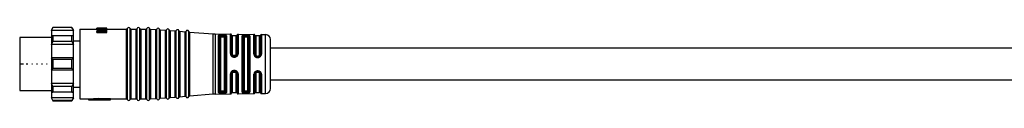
# Model space of a CAD drawing. Header units: millimetres. Extents: x -1015 to 3075, y 357 to 841.
# Tile 2 of 14: x -341 to -139, y 358 to 373. Entities that reach past the tile are written whole.
import ezdxf

# ---------------------------------------------------------------- set-up
doc = ezdxf.new("R2010")
doc.units = ezdxf.units.MM

# ---------------------------------------------------------------- blocks, each defined once
blk = doc.blocks.new('Drawing View4')
at = {"color": 7, "linetype": 'Continuous', "lineweight": 25}
for p, q in [((-44.5, 10.75), (-44.8, 10.25)), ((-44.8, 10.14), (-44.5, 10.69)), ((-44.8, 10.25), (-44.8, 10.14)), ((-40.3, 10.14), (-44.8, 10.14)), ((-44.8, 10.14), (-44.8, 9)), ((-40.6, 10.75), (-44.5, 10.75)), ((-44.5, 10.75), (-44.5, 10.69)), ((-40.6, 10.69), (-44.5, 10.69)), ((-40.3, 10.25), (-40.6, 10.75)), ((-40.6, 10.69), (-40.6, 10.75)), ((-40.6, 10.69), (-40.3, 10.14)), ((-40.3, 10.14), (-40.3, 10.25)), ((-40.3, 9), (-40.3, 10.14)), ((-39, 10.4), (-39, -3.9)), ((-39, 10.4), (-35.5, 10.4)), ((-35.5, 10.6), (-33.5, 10.6)), ((-35.5, 10.6), (-35.5, 10.58)), ((-35.5, 10.52), (-35.5, 10.58)), ((-35.5, 10.52), (-35.5, 10.45)), ((-35.5, 10.52), (-33.5, 10.52)), ((-35.5, 10.25), (-35.5, 10.45)), ((-35.5, 10.08), (-35.5, 9.91)), ((-35.2, 10.6), (-35.2, 10.6)), ((-35.2, 10.52), (-35.2, 10.56)), ((-34.86, 10.56), (-35.2, 10.56)), ((-33.5, 10.58), (-35.16, 10.58)), ((-33.5, 10.47), (-35.07, 10.47)), ((-35.03, 10.6), (-35.03, 10.6)), ((-34.86, 10.52), (-34.86, 10.56)), ((-33.71, 10.6), (-33.76, 10.6)), ((-33.71, 10.6), (-33.71, 10.6)), ((-33.5, 10.6), (-33.71, 10.6)), ((-33.5, 10.58), (-33.5, 10.6)), ((-33.5, 10.6), (-33.5, 10.6)), ((-33.5, 10.52), (-33.5, 10.58)), ((-33.5, 10.47), (-33.5, 10.52)), ((-33.5, 10.34), (-33.5, 10.47)), ((-33.5, 10.4), (-29.46, 10.4)), ((-33.5, 10.24), (-33.5, 10.34)), ((-33.5, 10.03), (-33.5, 10.24)), ((-29.46, -3.9), (-29.46, 10.4)), ((-29.27, -4.02), (-29.27, 10.52)), ((-28.73, -4.02), (-28.73, 10.52)), ((-28.54, 10.4), (-28.54, -3.9)), ((-28.54, 10.4), (-27.46, 10.4)), ((-27.46, -3.9), (-27.46, 10.4)), ((-27.27, -4.02), (-27.27, 10.52)), ((-26.73, -4.02), (-26.73, 10.52)), ((-26.54, 10.4), (-26.54, -3.9)), ((-26.54, 10.4), (-25.46, 10.4)), ((-25.46, -3.9), (-25.46, 10.4)), ((-25.27, -4.02), (-25.27, 10.52)), ((-24.72, -4), (-24.72, 10.5)), ((-24.54, 10.37), (-24.54, -3.87)), ((-24.54, 10.37), (-23.46, 10.29)), ((-23.46, -3.79), (-23.46, 10.29)), ((-23.27, -3.9), (-23.27, 10.4)), ((-22.72, -3.86), (-22.72, 10.36)), ((-22.54, 10.23), (-22.54, -3.72)), ((-22.54, 10.23), (-21.46, 10.15)), ((-21.46, -3.65), (-21.46, 10.15)), ((-21.27, -3.75), (-21.27, 10.25)), ((-20.72, -3.71), (-20.72, 10.22)), ((-20.54, 10.08), (-20.54, -3.58)), ((-20.54, 10.08), (-19.46, 10.01)), ((-19.27, -3.61), (-19.27, 10.11)), ((-44.8, 8.65), (-51.3, 8.65)), ((-51.3, 8.65), (-51.3, 3.25)), ((-44.5, 8.99), (-44.8, 9)), ((-44.8, 9), (-44.8, 7.24)), ((-40.3, 9), (-44.8, 9)), ((-44.5, 8.99), (-44.5, 8.55)), ((-40.6, 8.99), (-44.5, 8.99)), ((-44.5, 8.55), (-44.5, 7.86)), ((-40.3, 9), (-40.6, 8.99)), ((-40.6, 8.55), (-40.6, 8.99)), ((-40.6, 7.86), (-40.6, 8.55)), ((-40.3, 7.24), (-40.3, 9)), ((-33.5, 9.91), (-35.5, 9.91)), ((-35.5, 9.69), (-35.5, 9.91)), ((-35.5, 9.69), (-33.5, 9.69)), ((-35.07, 10.02), (-33.5, 10.02)), ((-33.55, 10.02), (-33.5, 10.03)), ((-33.5, 9.91), (-33.5, 10.02)), ((-33.5, 9.69), (-33.5, 9.91)), ((-19.46, -3.5), (-19.46, 10.01)), ((-18.72, -3.57), (-18.72, 10.07)), ((-18.54, 9.94), (-18.54, -3.44)), ((-18.54, 9.94), (-17.46, 9.86)), ((-17.46, -3.36), (-17.46, 9.86)), ((-17.27, -3.47), (-17.27, 9.97)), ((-16.72, -3.43), (-16.72, 9.93)), ((-16.54, 9.8), (-16.54, -3.3)), ((-16.54, 9.8), (-11.72, 9.45)), ((-11.72, -2.95), (-11.72, 9.45)), ((-11.28, 9.44), (-11.28, -2.93)), ((-11.28, 9.44), (-8.19, 9.38)), ((-10.58, 9.12), (-10.6, 9.07)), ((-10.6, -2.57), (-10.6, 9.07)), ((-10.4, 8.89), (-10.39, 8.93)), ((-10.4, 8.89), (-10.4, -2.39)), ((-10.2, 8.72), (-10.2, -2.22)), ((-9.9, 9), (-9.9, 9.07)), ((-9.7, 9.07), (-9.9, 9.07)), ((-9.9, 9), (-9.7, 9)), ((-9.9, 8.81), (-9.7, 8.81)), ((-9.7, 9.07), (-9.7, 9)), ((-9.4, -2.22), (-9.4, 8.72)), ((-9.2, -2.38), (-9.2, 8.88)), ((-9, 9.05), (-9, -2.55)), ((-8.19, 5.37), (-8.19, 9.38)), ((-8, 5.31), (-8, 9.22)), ((-7, 9.05), (-7.8, 9.05)), ((-7.8, 9.05), (-7.8, 5.25)), ((-7, 5.25), (-7, 9.05)), ((-6.81, 9.2), (-6.81, 5.31)), ((-6.61, 9.36), (-6.61, 5.36)), ((-6.61, 9.36), (-3.37, 9.31)), ((-5.78, -2.5), (-5.78, 9)), ((-5.59, 8.86), (-5.59, -2.36)), ((-5.4, 8.72), (-5.4, -2.22)), ((-4.9, 9.18), (-5.1, 9.18)), ((-4.9, 8.99), (-5.1, 9)), ((-5.1, 8.81), (-4.9, 8.81)), ((-4.6, -2.22), (-4.6, 8.72)), ((-4.41, -2.35), (-4.41, 8.85)), ((-4.22, 8.97), (-4.22, -2.47)), ((-3.37, 5.27), (-3.37, 9.31)), ((-3.19, 5.23), (-3.19, 9.18)), ((-2.2, 9.05), (-3, 9.05)), ((-3, 9.05), (-3, 5.18)), ((-2.2, 5.18), (-2.2, 9.05)), ((-2.02, 9.17), (-2.02, 5.22)), ((-1.83, 9.28), (-1.83, 5.26)), ((-1.83, 9.28), (-0.98, 9.27)), ((-0.98, 9.26), (-0.98, 9.27)), ((-0.98, -2.77), (-0.98, 9.26)), ((0, -1.77), (0, 8.27)), ((-44.8, 7.24), (-44.5, 7.86)), ((-40.3, 7.24), (-44.8, 7.24)), ((-44.8, 7.24), (-44.8, 4.5)), ((-40.6, 7.86), (-44.5, 7.86)), ((-40.6, 7.86), (-40.3, 7.24)), ((-40.3, 7.98), (-39, 7.98)), ((-40.3, 4.5), (-40.3, 7.24)), ((-44.8, 4.5), (-44.8, 3.25)), ((-44.5, 4.18), (-44.8, 4.5)), ((-40.3, 4.5), (-44.8, 4.5)), ((-44.5, 4.18), (-44.5, 3.25)), ((-40.6, 4.18), (-44.5, 4.18)), ((-40.3, 4.5), (-40.6, 4.18)), ((-40.6, 3.25), (-40.6, 4.18)), ((-40.3, 3.25), (-40.3, 4.5)), ((-7.93, 5.05), (-7.95, 5.11)), ((-7.95, 5.11), (-7.91, 5.04)), ((-7.91, 5.04), (-7.93, 5.05)), ((-7.91, 5.04), (-7.93, 5.05)), ((-7.3, 4.96), (-7.5, 4.96)), ((-7.5, 4.82), (-7.3, 4.82)), ((-6.99, 4.93), (-6.96, 4.95)), ((-6.98, 4.94), (-6.96, 4.95)), ((-6.97, 4.94), (-6.98, 4.94)), ((-6.98, 4.94), (-6.97, 4.94)), ((-6.9, 5.02), (-6.97, 4.93)), ((-2.7, 4.75), (-2.7, 4.89)), ((-2.7, 4.89), (-2.5, 4.89)), ((-2.7, 4.75), (-2.5, 4.75)), ((-2.7, 4.6), (-2.5, 4.6)), ((-2.5, 4.75), (-2.5, 4.89)), ((-51.3, 3.25), (-51.3, -2.15)), ((-50.54, 3.25), (-51.3, 3.25)), ((-49.65, 3.25), (-49.95, 3.25)), ((-48.65, 3.25), (-48.84, 3.25)), ((-47.65, 3.25), (-47.84, 3.25)), ((-46.65, 3.25), (-46.84, 3.25)), ((-45.65, 3.25), (-45.84, 3.25)), ((-44.8, 3.25), (-44.8, 2)), ((-44.8, 2), (-44.5, 2.32)), ((-44.5, 3.25), (-44.5, 2.32)), ((-40.6, 2.32), (-44.5, 2.32)), ((-40.6, 2.32), (-40.6, 3.25)), ((-40.6, 2.32), (-40.3, 2)), ((-40.3, 2), (-40.3, 3.25)), ((-40.3, 2), (-44.8, 2)), ((-44.8, 2), (-44.8, -0.74)), ((-40.3, -0.74), (-40.3, 2)), ((-8.19, -2.88), (-8.19, 1.21)), ((-8, -2.72), (-8, 1.26)), ((-7.95, 1.47), (-7.92, 1.54)), ((-7.9, 1.55), (-7.92, 1.54)), ((-7.82, 1.63), (-7.86, 1.6)), ((-7.8, 1.32), (-7.8, -2.55)), ((-7.3, 1.75), (-7.5, 1.75)), ((-7.5, 1.61), (-7.3, 1.61)), ((-7.01, 1.66), (-6.99, 1.66)), ((-7.01, 1.66), (-6.98, 1.63)), ((-7.01, 1.66), (-6.99, 1.66)), ((-7, -2.55), (-7, 1.32)), ((-6.99, 1.66), (-6.91, 1.57)), ((-6.81, 1.27), (-6.81, -2.7)), ((-6.61, 1.21), (-6.61, -2.86)), ((-3.37, -2.81), (-3.37, 1.16)), ((-3.19, -2.68), (-3.19, 1.2)), ((-3, 1.25), (-3, -2.55)), ((-2.5, 1.83), (-2.7, 1.83)), ((-2.5, 1.68), (-2.7, 1.68)), ((-2.7, 1.68), (-2.7, 1.54)), ((-2.5, 1.54), (-2.7, 1.54)), ((-2.5, 1.68), (-2.5, 1.54)), ((-2.2, -2.55), (-2.2, 1.25)), ((-2.02, 1.21), (-2.02, -2.66)), ((-1.83, 1.17), (-1.83, -2.78)), ((-40.3, -0.74), (-44.8, -0.74)), ((-44.5, -1.36), (-44.8, -0.74)), ((-44.8, -0.74), (-44.8, -2.5)), ((-40.6, -1.36), (-44.5, -1.36)), ((-44.5, -1.36), (-44.5, -2.05)), ((-40.3, -0.74), (-40.6, -1.36)), ((-40.6, -2.05), (-40.6, -1.36)), ((-40.3, -2.5), (-40.3, -0.74)), ((-40.3, -1.47), (-39, -1.47)), ((-51.3, -2.15), (-44.8, -2.15)), ((-44.8, -2.5), (-44.5, -2.49)), ((-40.3, -2.5), (-44.8, -2.5)), ((-44.8, -2.5), (-44.8, -3.64)), ((-40.3, -3.64), (-44.8, -3.64)), ((-44.5, -4.19), (-44.8, -3.64)), ((-44.8, -3.64), (-44.8, -3.75)), ((-44.8, -3.75), (-44.5, -4.25)), ((-44.5, -2.05), (-44.5, -2.49)), ((-40.6, -2.49), (-44.5, -2.49)), ((-40.6, -2.49), (-40.6, -2.05)), ((-40.6, -2.49), (-40.3, -2.5)), ((-40.3, -3.64), (-40.6, -4.19)), ((-40.6, -4.25), (-40.3, -3.75)), ((-40.3, -3.64), (-40.3, -2.5)), ((-40.3, -3.75), (-40.3, -3.64)), ((-39, -3.9), (-37.2, -3.9)), ((-37.2, -3.9), (-35.2, -3.74)), ((-37.2, -3.9), (-37.2, -4.1)), ((-37.2, -4.1), (-35.2, -3.95)), ((-35.2, -3.74), (-35.2, -3.95)), ((-32.7, -3.84), (-35.2, -3.84)), ((-35.2, -4.04), (-35.2, -3.95)), ((-32.7, -3.84), (-32.7, -4.04)), ((-32.7, -3.9), (-31.07, -3.9)), ((-31.07, -3.9), (-30.84, -3.9)), ((-30.84, -3.9), (-29.46, -3.9)), ((-29.46, -3.9), (-29.46, -3.9)), ((-28.73, -4.02), (-28.73, -4.02)), ((-28.54, -3.9), (-28.54, -3.9)), ((-28.54, -3.9), (-27.46, -3.9)), ((-27.46, -3.9), (-27.46, -3.9)), ((-26.73, -4.02), (-26.73, -4.02)), ((-26.54, -3.9), (-26.54, -3.9)), ((-26.54, -3.9), (-25.46, -3.9)), ((-25.46, -3.9), (-25.46, -3.9)), ((-24.72, -4), (-24.72, -4)), ((-24.54, -3.87), (-23.46, -3.79)), ((-24.54, -3.87), (-24.54, -3.87)), ((-23.46, -3.79), (-23.46, -3.79)), ((-22.72, -3.86), (-22.72, -3.86)), ((-22.54, -3.73), (-21.46, -3.65)), ((-22.54, -3.72), (-22.54, -3.73)), ((-21.46, -3.65), (-21.46, -3.65)), ((-20.72, -3.72), (-20.72, -3.71)), ((-20.54, -3.58), (-19.46, -3.51)), ((-20.54, -3.58), (-20.54, -3.58)), ((-19.46, -3.51), (-19.46, -3.5)), ((-18.72, -3.57), (-18.72, -3.57)), ((-18.54, -3.44), (-17.46, -3.36)), ((-18.54, -3.44), (-18.54, -3.44)), ((-17.46, -3.36), (-17.46, -3.36)), ((-16.72, -3.43), (-16.72, -3.43)), ((-11.72, -2.95), (-16.54, -3.3)), ((-16.54, -3.3), (-16.54, -3.3)), ((-11.72, -2.95), (-11.72, -2.95)), ((-11.28, -2.94), (-8.19, -2.88)), ((-11.28, -2.93), (-11.28, -2.94)), ((-10.6, -2.57), (-10.58, -2.62)), ((-10.39, -2.43), (-10.4, -2.39)), ((-9.7, -2.31), (-9.9, -2.31)), ((-9.9, -2.57), (-9.9, -2.5)), ((-9.7, -2.5), (-9.9, -2.5)), ((-9.9, -2.57), (-9.7, -2.57)), ((-9.7, -2.5), (-9.7, -2.57)), ((-7.8, -2.55), (-7, -2.55)), ((-6.61, -2.86), (-3.37, -2.81)), ((-6.61, -2.86), (-6.61, -2.86)), ((-4.9, -2.31), (-5.1, -2.31)), ((-5.1, -2.5), (-4.9, -2.49)), ((-5.1, -2.68), (-4.9, -2.68)), ((-3, -2.55), (-2.2, -2.55)), ((-2.02, -2.66), (-2.02, -2.67)), ((-1.83, -2.78), (-0.98, -2.77)), ((-1.83, -2.78), (-1.83, -2.78)), ((-40.6, -4.19), (-44.5, -4.19)), ((-44.5, -4.19), (-44.5, -4.25)), ((-44.5, -4.25), (-40.6, -4.25)), ((-40.6, -4.25), (-40.6, -4.19)), ((-37.2, -4.1), (-32.7, -4.1)), ((-35.2, -4.04), (-32.7, -4.04)), ((-32.7, -4.1), (-32.7, -4.04))]:
    blk.add_line(p, q, dxfattribs=at)
at = {"color": 7, "linetype": 'Continuous', "lineweight": 25, "flags": 128}
for points in [[(-9.7, 9.26), (-9.81, 9.26), (-9.9, 9.26)], [(-7.5, 4.67), (-7.38, 4.67), (-7.3, 4.67)], [(-7.3, 1.91), (-7.41, 1.91), (-7.5, 1.91)], [(-9.9, -2.76), (-9.78, -2.76), (-9.7, -2.76)]]:
    blk.add_lwpolyline(points, dxfattribs=at)
at = {"color": 7, "linetype": 'Continuous', "lineweight": 25}
for centre, radius, start, end in [((-29.46, 10.6), 0.2, 270, 336.4218), ((-29, 10.4), 0.3, 90, 156.4218), ((-29, 10.4), 0.3, 23.5782, 90), ((-28.54, 10.6), 0.2, 203.5782, 270), ((-27.46, 10.6), 0.2, 270, 336.4218), ((-27, 10.4), 0.3, 90, 156.4218), ((-27, 10.4), 0.3, 23.5782, 90), ((-26.54, 10.6), 0.2, 203.5782, 270), ((-25.46, 10.6), 0.2, 270, 336.4218), ((-25, 10.4), 0.3, 90, 156.4218), ((-25, 10.4), 0.3, 19.5063, 90), ((-24.53, 10.57), 0.2, 199.5063, 265.9282), ((-23.44, 10.49), 0.2, 265.9282, 270), ((-23.44, 10.49), 0.2, 270, 332.35), ((-23, 10.26), 0.3, 90, 152.35), ((-23, 10.26), 0.3, 19.5063, 90), ((-22.53, 10.42), 0.2, 199.5063, 265.9282), ((-21.44, 10.35), 0.2, 265.9282, 270), ((-21.44, 10.35), 0.2, 270, 332.35), ((-21, 10.12), 0.3, 90, 152.35), ((-21, 10.12), 0.3, 19.5063, 90), ((-20.53, 10.28), 0.2, 199.5063, 265.9282), ((-19.44, 10.2), 0.2, 270, 332.35), ((-19, 9.97), 0.3, 90, 152.35), ((-19, 9.97), 0.3, 19.5063, 90), ((-17, 9.83), 0.3, 90, 152.35), ((-17, 9.83), 0.3, 19.5063, 90), ((-19.44, 10.2), 0.2, 265.9282, 270), ((-18.53, 10.14), 0.2, 199.5063, 265.9282), ((-17.44, 10.06), 0.2, 265.9282, 270), ((-17.44, 10.06), 0.2, 270, 332.35), ((-16.53, 10), 0.2, 199.5063, 265.9282), ((-11.15, 17.43), 8, 265.9282, 269.0586), ((-8.19, 9.18), 0.2, 9.4055, 89.0586), ((-7.8, 9.25), 0.2, 189.4055, 270), ((-7, 9.25), 0.2, 270, 346.7915), ((-6.61, 9.16), 0.2, 89.0586, 166.7915), ((-3.37, 9.11), 0.2, 21.1924, 89.0586), ((-3, 9.25), 0.2, 201.1924, 270), ((-2.2, 9.25), 0.2, 270, 334.8768), ((-1.84, 9.08), 0.2, 89.0586, 154.8768), ((-1, 8.27), 1, 0, 89.0586), ((-1, -1.77), 1, 270.9414, 0), ((-29.46, -4.1), 0.2, 23.5782, 90), ((-29, -3.9), 0.3, 203.5782, 270), ((-29, -3.9), 0.3, 270, 336.4218), ((-28.54, -4.1), 0.2, 90, 156.4218), ((-27.46, -4.1), 0.2, 23.5782, 90), ((-27, -3.9), 0.3, 203.5782, 270), ((-27, -3.9), 0.3, 270, 336.4218), ((-26.54, -4.1), 0.2, 90, 156.4218), ((-25.46, -4.1), 0.2, 23.5782, 90), ((-25, -3.9), 0.3, 203.5782, 270), ((-25, -3.9), 0.3, 270, 340.4937), ((-24.53, -4.07), 0.2, 94.0718, 160.4937), ((-23.44, -3.99), 0.2, 90, 94.0718), ((-23.44, -3.99), 0.2, 27.65, 90), ((-23, -3.76), 0.3, 207.65, 270), ((-23, -3.76), 0.3, 270, 340.4937), ((-22.53, -3.92), 0.2, 94.0718, 160.4937), ((-21.44, -3.85), 0.2, 90, 94.0718), ((-21.44, -3.85), 0.2, 27.65, 90), ((-21, -3.62), 0.3, 207.65, 270), ((-21, -3.62), 0.3, 270, 340.4937), ((-20.53, -3.78), 0.2, 94.0718, 160.4937), ((-19.44, -3.7), 0.2, 90, 94.0718), ((-19.44, -3.7), 0.2, 27.65, 90), ((-19, -3.47), 0.3, 207.65, 270), ((-19, -3.47), 0.3, 270, 340.4937), ((-18.53, -3.64), 0.2, 94.0718, 160.4937), ((-17.44, -3.56), 0.2, 90, 94.0718), ((-17.44, -3.56), 0.2, 27.65, 90), ((-17, -3.33), 0.3, 207.65, 270), ((-17, -3.33), 0.3, 270, 340.4937), ((-16.53, -3.5), 0.2, 94.0718, 160.4937), ((-11.15, -10.93), 8, 90.9414, 94.0718), ((-8.19, -2.68), 0.2, 270.9414, 350.5945), ((-7.8, -2.75), 0.2, 90, 170.5945), ((-7, -2.75), 0.2, 13.2085, 90), ((-6.61, -2.66), 0.2, 193.2085, 270.9414), ((-3.37, -2.61), 0.2, 270.9414, 338.8076), ((-3, -2.75), 0.2, 90, 158.8076), ((-2.2, -2.75), 0.2, 25.1232, 90), ((-1.84, -2.58), 0.2, 205.1232, 270.9414)]:
    blk.add_arc(centre, radius, start, end, dxfattribs=at)
for points, knots in [([(-35.2, 10.56), (-35.26, 10.56), (-35.36, 10.57), (-35.46, 10.58), (-35.5, 10.58)], [0, 0, 0, 0, 0.559998, 1, 1, 1, 1]), ([(-33.71, 10.29), (-34.05, 10.33), (-34.64, 10.39), (-35.24, 10.43), (-35.5, 10.45)], [0, 0, 0, 0, 0.559996, 1, 1, 1, 1]), ([(-35.5, 10.08), (-35.17, 10.12), (-34.57, 10.2), (-33.98, 10.27), (-33.71, 10.29)], [0, 0, 0, 0, 0.559995, 1, 1, 1, 1]), ([(-34.69, 10.18), (-34.7, 10.18), (-34.97, 10.21), (-35.24, 10.23), (-35.5, 10.25)], [0, 0, 0, 0, 0.02427, 1, 1, 1, 1]), ([(-35.03, 10.6), (-35.06, 10.6), (-35.12, 10.6), (-35.18, 10.6), (-35.2, 10.6)], [0, 0, 0, 0, 0.56, 1, 1, 1, 1]), ([(-34.86, 10.56), (-34.92, 10.56), (-35.02, 10.57), (-35.12, 10.58), (-35.16, 10.58)], [0, 0, 0, 0, 0.559998, 1, 1, 1, 1]), ([(-33.5, 10.34), (-33.79, 10.37), (-34.32, 10.42), (-34.84, 10.46), (-35.07, 10.47)], [0, 0, 0, 0, 0.559996, 1, 1, 1, 1]), ([(-35.07, 10.02), (-34.78, 10.07), (-34.26, 10.15), (-33.73, 10.21), (-33.5, 10.24)], [0, 0, 0, 0, 0.5599951, 1, 1, 1, 1]), ([(-9.9, 9.26), (-9.98, 9.26), (-10.13, 9.26), (-10.34, 9.24), (-10.51, 9.19), (-10.56, 9.14), (-10.58, 9.12)], [0, 0, 0, 0, 0.241569, 0.481567, 0.731543, 1, 1, 1, 1]), ([(-10.39, 8.93), (-10.39, 8.95), (-10.4, 9), (-10.45, 9.06), (-10.51, 9.11), (-10.56, 9.11), (-10.58, 9.12)], [0, 0, 0, 0, 0.241112, 0.499995, 0.758881, 1, 1, 1, 1]), ([(-10.39, 8.93), (-10.37, 8.95), (-10.34, 9), (-10.23, 9.04), (-10.08, 9.07), (-9.96, 9.07), (-9.9, 9.07)], [0, 0, 0, 0, 0.2590408, 0.5026657, 0.7495689, 1, 1, 1, 1]), ([(-10.39, 8.93), (-10.37, 8.94), (-10.34, 8.96), (-10.22, 8.99), (-10.07, 9), (-9.96, 9), (-9.9, 9)], [0, 0, 0, 0, 0.264662, 0.51369, 0.753717, 1, 1, 1, 1]), ([(-10.2, 8.72), (-10.19, 8.73), (-10.18, 8.76), (-10.1, 8.79), (-10, 8.81), (-9.93, 8.81), (-9.9, 8.81)], [0, 0, 0, 0, 0.285261, 0.56524, 0.782325, 1, 1, 1, 1]), ([(-9.06, 9.14), (-9.1, 9.16), (-9.16, 9.2), (-9.32, 9.23), (-9.5, 9.25), (-9.63, 9.26), (-9.7, 9.26)], [0, 0, 0, 0, 0.2647918, 0.5171041, 0.7605157, 1, 1, 1, 1]), ([(-9.7, 9.07), (-9.65, 9.06), (-9.56, 9.06), (-9.43, 9.04), (-9.32, 9), (-9.27, 8.97), (-9.25, 8.95)], [0, 0, 0, 0, 0.245905, 0.493255, 0.743998, 1, 1, 1, 1]), ([(-9.7, 9), (-9.65, 9), (-9.56, 9), (-9.43, 8.99), (-9.32, 8.97), (-9.27, 8.96), (-9.25, 8.95)], [0, 0, 0, 0, 0.242551, 0.489727, 0.742047, 1, 1, 1, 1]), ([(-9.7, 8.81), (-9.66, 8.81), (-9.57, 8.81), (-9.47, 8.78), (-9.41, 8.75), (-9.4, 8.73), (-9.4, 8.72)], [0, 0, 0, 0, 0.276915, 0.553061, 0.773142, 1, 1, 1, 1]), ([(-9.25, 8.95), (-9.24, 8.97), (-9.23, 9.02), (-9.19, 9.08), (-9.13, 9.13), (-9.09, 9.14), (-9.06, 9.14)], [0, 0, 0, 0, 0.241446, 0.500003, 0.758559, 1, 1, 1, 1]), ([(-9.25, 8.95), (-9.23, 8.94), (-9.21, 8.92), (-9.2, 8.89), (-9.2, 8.88)], [0, 0, 0, 0, 0.499485, 1, 1, 1, 1]), ([(-9, 9.05), (-9, 9.07), (-9.01, 9.1), (-9.05, 9.13), (-9.06, 9.14)], [0, 0, 0, 0, 0.552005, 1, 1, 1, 1]), ([(-5.1, 9.18), (-5.2, 9.18), (-5.4, 9.18), (-5.62, 9.14), (-5.76, 9.08), (-5.77, 9.02), (-5.78, 9)], [0, 0, 0, 0, 0.267548, 0.5453, 0.771617, 1, 1, 1, 1]), ([(-5.59, 8.86), (-5.59, 8.88), (-5.57, 8.92), (-5.46, 8.97), (-5.32, 8.99), (-5.2, 9), (-5.13, 9), (-5.1, 9)], [0, 0, 0, 0, 0.2511308, 0.5008922, 0.7499861, 0.8751097, 1, 1, 1, 1]), ([(-5.4, 8.72), (-5.39, 8.73), (-5.38, 8.76), (-5.3, 8.79), (-5.2, 8.81), (-5.13, 8.81), (-5.1, 8.81)], [0, 0, 0, 0, 0.285261, 0.56524, 0.782325, 1, 1, 1, 1]), ([(-5.1, 9.18), (-5.1, 9.18), (-5.1, 9.16), (-5.1, 9.12), (-5.1, 9.06), (-5.1, 9.02), (-5.1, 9)], [0, 0, 0, 0, 0.251426, 0.499997, 0.748572, 1, 1, 1, 1]), ([(-4.22, 8.97), (-4.23, 9), (-4.25, 9.06), (-4.41, 9.13), (-4.63, 9.17), (-4.81, 9.18), (-4.9, 9.18)], [0, 0, 0, 0, 0.254619, 0.514225, 0.762311, 1, 1, 1, 1]), ([(-4.9, 9.18), (-4.9, 9.17), (-4.9, 9.16), (-4.9, 9.12), (-4.9, 9.06), (-4.9, 9.02), (-4.9, 8.99)], [0, 0, 0, 0, 0.243205, 0.499868, 0.756602, 1, 1, 1, 1]), ([(-4.9, 8.99), (-4.87, 8.99), (-4.8, 8.99), (-4.68, 8.98), (-4.54, 8.96), (-4.43, 8.91), (-4.42, 8.87), (-4.41, 8.85)], [0, 0, 0, 0, 0.124787, 0.249886, 0.499149, 0.749117, 1, 1, 1, 1]), ([(-4.9, 8.81), (-4.86, 8.81), (-4.77, 8.81), (-4.67, 8.78), (-4.61, 8.75), (-4.6, 8.73), (-4.6, 8.72)], [0, 0, 0, 0, 0.276915, 0.553061, 0.773141, 1, 1, 1, 1]), ([(165.2, 6.5), (165.17, 6.5), (165.13, 6.5), (164.62, 6.5), (163.53, 6.5), (161.89, 6.5), (159.84, 6.5), (157.72, 6.5), (155.63, 6.5), (153.86, 6.5), (152.1, 6.5), (150.27, 6.5), (148.39, 6.5), (144.14, 6.5), (137.51, 6.5), (128.63, 6.5), (119.99, 6.5), (111.65, 6.5), (103.29, 6.5), (95.69, 6.5), (88.7, 6.5), (82.56, 6.5), (76.46, 6.5), (70.58, 6.5), (64.97, 6.5), (59.54, 6.5), (54.21, 6.5), (48.55, 6.5), (42.27, 6.5), (35.07, 6.5), (27.06, 6.5), (18.39, 6.5), (9.3, 6.5), (3.12, 6.5), (0, 6.5)], [0, 0, 0, 0, 0.006663, 0.012838, 0.024755, 0.036695, 0.048283, 0.065251, 0.076513, 0.086766, 0.097424, 0.108437, 0.119728, 0.131143, 0.184432, 0.237654, 0.288979, 0.338019, 0.386039, 0.437646, 0.473192, 0.510411, 0.54689, 0.581852, 0.615163, 0.646723, 0.678674, 0.710104, 0.747492, 0.790429, 0.838281, 0.890113, 0.944613, 1, 1, 1, 1]), ([(-8.19, 5.37), (-8.19, 5.3), (-8.18, 5.17), (-8.11, 5.05), (-8.08, 4.99)], [0, 0, 0, 0, 0.497389, 1, 1, 1, 1]), ([(-7.93, 5.05), (-7.94, 5.05), (-7.97, 5.04), (-8.02, 5.02), (-8.06, 5), (-8.08, 4.99)], [0, 0, 0, 0, 0.340185, 0.680373, 1, 1, 1, 1]), ([(-8.08, 4.99), (-8.04, 4.94), (-7.97, 4.85), (-7.83, 4.75), (-7.67, 4.68), (-7.55, 4.67), (-7.5, 4.67)], [0, 0, 0, 0, 0.2571382, 0.5110102, 0.7558622, 1, 1, 1, 1]), ([(-7.91, 5.04), (-7.94, 5.08), (-7.99, 5.17), (-7.99, 5.26), (-8, 5.31)], [0, 0, 0, 0, 0.499299, 1, 1, 1, 1]), ([(-7.5, 4.82), (-7.54, 4.82), (-7.62, 4.83), (-7.74, 4.88), (-7.84, 4.95), (-7.89, 5.01), (-7.91, 5.04)], [0, 0, 0, 0, 0.251138, 0.500284, 0.749288, 1, 1, 1, 1]), ([(-7.5, 4.96), (-7.54, 4.97), (-7.63, 4.98), (-7.73, 5.06), (-7.79, 5.15), (-7.8, 5.22), (-7.8, 5.25)], [0, 0, 0, 0, 0.275977, 0.551671, 0.772108, 1, 1, 1, 1]), ([(-7.7, 4.87), (-7.67, 4.86), (-7.6, 4.83), (-7.53, 4.83), (-7.5, 4.83)], [0, 0, 0, 0, 0.449854, 1, 1, 1, 1]), ([(-7, 5.25), (-7.01, 5.21), (-7.02, 5.13), (-7.1, 5.03), (-7.2, 4.97), (-7.27, 4.97), (-7.3, 4.96)], [0, 0, 0, 0, 0.286333, 0.566645, 0.783294, 1, 1, 1, 1]), ([(-6.98, 4.94), (-7.03, 4.9), (-7.12, 4.84), (-7.24, 4.83), (-7.3, 4.82)], [0, 0, 0, 0, 0.501701, 1, 1, 1, 1]), ([(-7.3, 4.83), (-7.27, 4.83), (-7.21, 4.83), (-7.11, 4.86), (-7.04, 4.89), (-7, 4.92), (-6.99, 4.93)], [0, 0, 0, 0, 0.287444, 0.579371, 0.874244, 1, 1, 1, 1]), ([(-7.3, 4.67), (-7.22, 4.68), (-7.05, 4.69), (-6.92, 4.79), (-6.85, 4.83)], [0, 0, 0, 0, 0.4932343, 1, 1, 1, 1]), ([(-6.85, 4.83), (-6.87, 4.85), (-6.9, 4.88), (-6.94, 4.92), (-6.96, 4.93), (-6.97, 4.94)], [0, 0, 0, 0, 0.319975, 0.659989, 1, 1, 1, 1]), ([(-6.81, 5.31), (-6.81, 5.27), (-6.81, 5.2), (-6.85, 5.1), (-6.9, 5.02), (-6.94, 4.97), (-6.96, 4.96)], [0, 0, 0, 0, 0.267915, 0.534812, 0.800946, 1, 1, 1, 1]), ([(-6.85, 4.83), (-6.82, 4.87), (-6.75, 4.94), (-6.67, 5.06), (-6.62, 5.21), (-6.61, 5.31), (-6.61, 5.36)], [0, 0, 0, 0, 0.239755, 0.482391, 0.733795, 1, 1, 1, 1]), ([(-3.37, 5.27), (-3.36, 5.18), (-3.35, 5.05), (-3.26, 4.9), (-3.17, 4.79), (-3.06, 4.7), (-2.91, 4.62), (-2.78, 4.61), (-2.7, 4.6)], [0, 0, 0, 0, 0.249026, 0.378368, 0.510999, 0.642887, 0.770292, 1, 1, 1, 1]), ([(-2.7, 4.75), (-2.73, 4.75), (-2.8, 4.76), (-2.92, 4.8), (-3.05, 4.88), (-3.17, 5.04), (-3.18, 5.16), (-3.19, 5.23)], [0, 0, 0, 0, 0.125096, 0.250079, 0.499189, 0.749161, 1, 1, 1, 1]), ([(-3, 5.18), (-3, 5.15), (-2.99, 5.07), (-2.92, 4.97), (-2.82, 4.91), (-2.74, 4.9), (-2.7, 4.89)], [0, 0, 0, 0, 0.25191, 0.506201, 0.756885, 1, 1, 1, 1]), ([(-2.7, 4.75), (-2.7, 4.75), (-2.7, 4.74), (-2.7, 4.7), (-2.7, 4.66), (-2.7, 4.62), (-2.7, 4.6)], [0, 0, 0, 0, 0.251175, 0.5, 0.748825, 1, 1, 1, 1]), ([(-2.5, 4.6), (-2.41, 4.61), (-2.24, 4.63), (-2.02, 4.78), (-1.86, 5), (-1.84, 5.17), (-1.83, 5.26)], [0, 0, 0, 0, 0.239775, 0.487318, 0.742237, 1, 1, 1, 1]), ([(-2.02, 5.22), (-2.03, 5.16), (-2.04, 5.04), (-2.15, 4.88), (-2.31, 4.77), (-2.44, 4.76), (-2.5, 4.75)], [0, 0, 0, 0, 0.251722, 0.502052, 0.751355, 1, 1, 1, 1]), ([(-2.5, 4.89), (-2.46, 4.9), (-2.38, 4.91), (-2.28, 4.97), (-2.21, 5.07), (-2.2, 5.15), (-2.2, 5.18)], [0, 0, 0, 0, 0.2445414, 0.494439, 0.7476252, 1, 1, 1, 1]), ([(-2.5, 4.75), (-2.5, 4.75), (-2.5, 4.74), (-2.5, 4.7), (-2.5, 4.66), (-2.5, 4.62), (-2.5, 4.6)], [0, 0, 0, 0, 0.2443541, 0.5000016, 0.7556482, 1, 1, 1, 1]), ([(-8.06, 1.61), (-8.1, 1.54), (-8.18, 1.41), (-8.19, 1.27), (-8.19, 1.21)], [0, 0, 0, 0, 0.543505, 1, 1, 1, 1]), ([(-7.5, 1.91), (-7.55, 1.9), (-7.66, 1.89), (-7.82, 1.83), (-7.96, 1.74), (-8.03, 1.65), (-8.06, 1.61)], [0, 0, 0, 0, 0.24505, 0.490242, 0.743735, 1, 1, 1, 1]), ([(-7.92, 1.54), (-7.93, 1.54), (-7.95, 1.55), (-8.01, 1.57), (-8.04, 1.6), (-8.06, 1.61)], [0, 0, 0, 0, 0.340198, 0.680395, 1, 1, 1, 1]), ([(-8, 1.26), (-7.99, 1.31), (-7.98, 1.41), (-7.93, 1.5), (-7.9, 1.55)], [0, 0, 0, 0, 0.50105, 1, 1, 1, 1]), ([(-7.9, 1.55), (-7.88, 1.57), (-7.83, 1.63), (-7.73, 1.7), (-7.62, 1.74), (-7.54, 1.75), (-7.5, 1.75)], [0, 0, 0, 0, 0.248855, 0.497424, 0.747288, 1, 1, 1, 1]), ([(-7.8, 1.32), (-7.79, 1.36), (-7.78, 1.44), (-7.7, 1.54), (-7.6, 1.6), (-7.53, 1.6), (-7.5, 1.61)], [0, 0, 0, 0, 0.285261, 0.56524, 0.782325, 1, 1, 1, 1]), ([(-7.5, 1.74), (-7.53, 1.74), (-7.61, 1.74), (-7.68, 1.71), (-7.71, 1.7)], [0, 0, 0, 0, 0.5175422, 1, 1, 1, 1]), ([(-6.89, 1.77), (-6.95, 1.81), (-7.07, 1.89), (-7.22, 1.9), (-7.3, 1.91)], [0, 0, 0, 0, 0.505591, 1, 1, 1, 1]), ([(-7.3, 1.75), (-7.25, 1.75), (-7.14, 1.74), (-7.05, 1.68), (-7.01, 1.66)], [0, 0, 0, 0, 0.499498, 1, 1, 1, 1]), ([(-7.01, 1.66), (-7.02, 1.66), (-7.05, 1.69), (-7.12, 1.72), (-7.21, 1.74), (-7.27, 1.74), (-7.3, 1.74)], [0, 0, 0, 0, 0.079641, 0.390088, 0.697367, 1, 1, 1, 1]), ([(-7.3, 1.61), (-7.26, 1.6), (-7.17, 1.59), (-7.07, 1.51), (-7.01, 1.42), (-7, 1.35), (-7, 1.32)], [0, 0, 0, 0, 0.276915, 0.553061, 0.773141, 1, 1, 1, 1]), ([(-6.99, 1.66), (-6.98, 1.66), (-6.97, 1.68), (-6.93, 1.72), (-6.9, 1.75), (-6.89, 1.77)], [0, 0, 0, 0, 0.34004, 0.68008, 1, 1, 1, 1]), ([(-6.98, 1.63), (-6.96, 1.61), (-6.91, 1.57), (-6.85, 1.48), (-6.81, 1.38), (-6.81, 1.3), (-6.81, 1.27)], [0, 0, 0, 0, 0.173731, 0.448577, 0.724035, 1, 1, 1, 1]), ([(-6.61, 1.21), (-6.61, 1.27), (-6.62, 1.37), (-6.68, 1.52), (-6.76, 1.66), (-6.85, 1.73), (-6.89, 1.77)], [0, 0, 0, 0, 0.245969, 0.503548, 0.759319, 1, 1, 1, 1]), ([(-2.7, 1.83), (-2.78, 1.82), (-2.91, 1.8), (-3.07, 1.72), (-3.21, 1.61), (-3.34, 1.42), (-3.36, 1.25), (-3.37, 1.16)], [0, 0, 0, 0, 0.238715, 0.362443, 0.48686, 0.741684, 1, 1, 1, 1]), ([(-3.19, 1.2), (-3.18, 1.26), (-3.17, 1.39), (-3.05, 1.54), (-2.92, 1.63), (-2.8, 1.67), (-2.73, 1.67), (-2.7, 1.68)], [0, 0, 0, 0, 0.251317, 0.501216, 0.750175, 0.875047, 1, 1, 1, 1]), ([(-2.7, 1.54), (-2.74, 1.53), (-2.82, 1.52), (-2.92, 1.46), (-2.99, 1.36), (-3, 1.28), (-3, 1.25)], [0, 0, 0, 0, 0.2437516, 0.4931622, 0.746575, 1, 1, 1, 1]), ([(-2.7, 1.68), (-2.7, 1.68), (-2.7, 1.69), (-2.7, 1.72), (-2.7, 1.77), (-2.7, 1.81), (-2.7, 1.83)], [0, 0, 0, 0, 0.244222, 0.499941, 0.755691, 1, 1, 1, 1]), ([(-1.83, 1.17), (-1.84, 1.25), (-1.86, 1.38), (-1.94, 1.53), (-2.03, 1.64), (-2.14, 1.72), (-2.29, 1.8), (-2.42, 1.82), (-2.5, 1.83)], [0, 0, 0, 0, 0.249647, 0.378944, 0.511627, 0.643499, 0.770892, 1, 1, 1, 1]), ([(-2.5, 1.68), (-2.5, 1.68), (-2.5, 1.69), (-2.5, 1.72), (-2.5, 1.77), (-2.5, 1.81), (-2.5, 1.83)], [0, 0, 0, 0, 0.251195, 0.500058, 0.748854, 1, 1, 1, 1]), ([(-2.5, 1.68), (-2.44, 1.67), (-2.31, 1.65), (-2.15, 1.54), (-2.04, 1.39), (-2.03, 1.27), (-2.02, 1.21)], [0, 0, 0, 0, 0.2485165, 0.4977895, 0.7483229, 1, 1, 1, 1]), ([(-2.2, 1.25), (-2.2, 1.28), (-2.21, 1.36), (-2.28, 1.46), (-2.38, 1.52), (-2.46, 1.53), (-2.5, 1.54)], [0, 0, 0, 0, 0.2528102, 0.5075185, 0.7578875, 1, 1, 1, 1]), ([(0, 0), (2.15, 0), (6.2, 0), (11.83, 0), (16.52, 0), (20.41, 0), (23.84, 0), (27.18, 0), (35.71, 0), (46.87, 0), (60.65, 0), (71.82, 0), (82.27, 0), (91.99, 0), (101.25, 0), (111.04, 0), (121.39, 0), (131.79, 0), (139.4, 0), (144.38, 0), (147.24, 0), (150.59, 0), (154.29, 0), (158.03, 0), (160.99, 0), (163.01, 0), (164.19, 0), (165.04, 0), (165.15, 0), (165.2, 0)], [0, 0, 0, 0, 0.038274, 0.072011, 0.100036, 0.121656, 0.141181, 0.161004, 0.181094, 0.293087, 0.359779, 0.426481, 0.49198, 0.545871, 0.599448, 0.656846, 0.720072, 0.783433, 0.841641, 0.855374, 0.872206, 0.892622, 0.91538, 0.938887, 0.961302, 0.971608, 0.981223, 0.990427, 1, 1, 1, 1]), ([(-10.39, -2.43), (-10.39, -2.45), (-10.4, -2.5), (-10.45, -2.56), (-10.51, -2.61), (-10.56, -2.61), (-10.58, -2.62)], [0, 0, 0, 0, 0.241117, 0.500002, 0.758886, 1, 1, 1, 1]), ([(-9.9, -2.76), (-9.98, -2.76), (-10.14, -2.76), (-10.35, -2.74), (-10.51, -2.69), (-10.56, -2.64), (-10.58, -2.62)], [0, 0, 0, 0, 0.240225, 0.486463, 0.737181, 1, 1, 1, 1]), ([(-9.9, -2.5), (-9.96, -2.5), (-10.07, -2.5), (-10.22, -2.49), (-10.34, -2.46), (-10.37, -2.44), (-10.39, -2.43)], [0, 0, 0, 0, 0.246471, 0.495117, 0.74073, 1, 1, 1, 1]), ([(-9.9, -2.57), (-9.96, -2.57), (-10.08, -2.57), (-10.23, -2.54), (-10.34, -2.5), (-10.37, -2.45), (-10.39, -2.43)], [0, 0, 0, 0, 0.250451, 0.49733, 0.740991, 1, 1, 1, 1]), ([(-9.9, -2.31), (-9.94, -2.31), (-10.03, -2.31), (-10.13, -2.28), (-10.19, -2.25), (-10.2, -2.23), (-10.2, -2.22)], [0, 0, 0, 0, 0.2769154, 0.5530612, 0.7731415, 1, 1, 1, 1]), ([(-9.4, -2.22), (-9.41, -2.23), (-9.42, -2.26), (-9.5, -2.29), (-9.6, -2.31), (-9.67, -2.31), (-9.7, -2.31)], [0, 0, 0, 0, 0.285261, 0.56524, 0.782325, 1, 1, 1, 1]), ([(-9.25, -2.45), (-9.27, -2.46), (-9.32, -2.47), (-9.43, -2.49), (-9.56, -2.5), (-9.65, -2.5), (-9.7, -2.5)], [0, 0, 0, 0, 0.258152, 0.510537, 0.757645, 1, 1, 1, 1]), ([(-9.25, -2.45), (-9.27, -2.47), (-9.32, -2.5), (-9.43, -2.54), (-9.56, -2.56), (-9.65, -2.56), (-9.7, -2.57)], [0, 0, 0, 0, 0.256025, 0.506775, 0.754118, 1, 1, 1, 1]), ([(-9.7, -2.76), (-9.63, -2.76), (-9.5, -2.75), (-9.32, -2.73), (-9.16, -2.7), (-9.1, -2.66), (-9.06, -2.64)], [0, 0, 0, 0, 0.242002, 0.485528, 0.737293, 1, 1, 1, 1]), ([(-9.2, -2.38), (-9.2, -2.39), (-9.21, -2.42), (-9.23, -2.44), (-9.25, -2.45)], [0, 0, 0, 0, 0.500875, 1, 1, 1, 1]), ([(-9.25, -2.45), (-9.24, -2.47), (-9.23, -2.52), (-9.19, -2.58), (-9.13, -2.63), (-9.09, -2.64), (-9.06, -2.64)], [0, 0, 0, 0, 0.241446, 0.500004, 0.75856, 1, 1, 1, 1]), ([(-9.06, -2.64), (-9.05, -2.63), (-9.01, -2.6), (-9, -2.56), (-9, -2.55)], [0, 0, 0, 0, 0.498598, 1, 1, 1, 1]), ([(-5.78, -2.5), (-5.77, -2.53), (-5.75, -2.59), (-5.59, -2.65), (-5.4, -2.67), (-5.23, -2.68), (-5.14, -2.68), (-5.1, -2.68)], [0, 0, 0, 0, 0.252766, 0.513057, 0.759813, 0.879584, 1, 1, 1, 1]), ([(-5.1, -2.5), (-5.13, -2.5), (-5.2, -2.5), (-5.32, -2.49), (-5.46, -2.47), (-5.57, -2.42), (-5.59, -2.38), (-5.59, -2.36)], [0, 0, 0, 0, 0.12497, 0.250195, 0.499389, 0.749273, 1, 1, 1, 1]), ([(-5.1, -2.31), (-5.14, -2.31), (-5.23, -2.31), (-5.33, -2.28), (-5.39, -2.25), (-5.4, -2.23), (-5.4, -2.22)], [0, 0, 0, 0, 0.276915, 0.553061, 0.773141, 1, 1, 1, 1]), ([(-5.1, -2.68), (-5.1, -2.68), (-5.1, -2.66), (-5.1, -2.62), (-5.1, -2.56), (-5.1, -2.52), (-5.1, -2.5)], [0, 0, 0, 0, 0.243241, 0.500063, 0.756851, 1, 1, 1, 1]), ([(-4.6, -2.22), (-4.61, -2.23), (-4.62, -2.26), (-4.7, -2.29), (-4.8, -2.31), (-4.87, -2.31), (-4.9, -2.31)], [0, 0, 0, 0, 0.285261, 0.56524, 0.782325, 1, 1, 1, 1]), ([(-4.41, -2.35), (-4.42, -2.37), (-4.43, -2.41), (-4.54, -2.46), (-4.68, -2.48), (-4.8, -2.49), (-4.87, -2.49), (-4.9, -2.49)], [0, 0, 0, 0, 0.251388, 0.501452, 0.750357, 0.875313, 1, 1, 1, 1]), ([(-4.9, -2.68), (-4.81, -2.68), (-4.68, -2.67), (-4.52, -2.65), (-4.39, -2.62), (-4.25, -2.56), (-4.23, -2.5), (-4.22, -2.47)], [0, 0, 0, 0, 0.241139, 0.362915, 0.491028, 0.735251, 1, 1, 1, 1]), ([(-4.9, -2.68), (-4.9, -2.67), (-4.9, -2.66), (-4.9, -2.62), (-4.9, -2.56), (-4.9, -2.52), (-4.9, -2.49)], [0, 0, 0, 0, 0.251401, 0.499942, 0.748554, 1, 1, 1, 1])]:
    blk.add_open_spline(points, degree=3, knots=knots, dxfattribs=at)
for points in [[(-10.4, 8.89), (-10.4, 8.92), (-10.41, 8.96), (-10.46, 9.02), (-10.52, 9.06), (-10.57, 9.07), (-10.6, 9.07)], [(-10.2, 8.72), (-10.23, 8.72), (-10.28, 8.73), (-10.34, 8.77), (-10.39, 8.82), (-10.4, 8.87), (-10.4, 8.89)], [(-9.9, 9.07), (-9.9, 9.09), (-9.9, 9.14), (-9.9, 9.2), (-9.9, 9.24), (-9.9, 9.26), (-9.9, 9.26)], [(-9.9, 8.81), (-9.9, 8.82), (-9.9, 8.84), (-9.9, 8.88), (-9.9, 8.94), (-9.9, 8.98), (-9.9, 9)], [(-9.7, 9.07), (-9.7, 9.09), (-9.7, 9.13), (-9.7, 9.19), (-9.7, 9.24), (-9.7, 9.25), (-9.7, 9.26)], [(-9.7, 8.81), (-9.7, 8.82), (-9.7, 8.84), (-9.7, 8.88), (-9.7, 8.94), (-9.7, 8.98), (-9.7, 9)], [(-9.4, 8.72), (-9.38, 8.72), (-9.33, 8.73), (-9.27, 8.76), (-9.22, 8.82), (-9.21, 8.86), (-9.2, 8.88)], [(-9.2, 8.88), (-9.2, 8.9), (-9.18, 8.95), (-9.14, 9), (-9.07, 9.04), (-9.02, 9.04), (-9, 9.05)], [(-5.59, 8.86), (-5.6, 8.88), (-5.62, 8.91), (-5.66, 8.96), (-5.72, 8.99), (-5.76, 8.99), (-5.78, 9)], [(-5.4, 8.72), (-5.42, 8.72), (-5.47, 8.72), (-5.52, 8.75), (-5.57, 8.8), (-5.59, 8.84), (-5.59, 8.86)], [(-5.1, 8.81), (-5.1, 8.82), (-5.1, 8.84), (-5.1, 8.88), (-5.1, 8.93), (-5.1, 8.98), (-5.1, 9)], [(-4.9, 8.81), (-4.9, 8.82), (-4.9, 8.84), (-4.9, 8.88), (-4.9, 8.93), (-4.9, 8.97), (-4.9, 8.99)], [(-4.6, 8.72), (-4.58, 8.72), (-4.54, 8.72), (-4.48, 8.75), (-4.44, 8.79), (-4.42, 8.83), (-4.41, 8.85)], [(-4.41, 8.85), (-4.4, 8.86), (-4.39, 8.9), (-4.34, 8.94), (-4.28, 8.97), (-4.24, 8.97), (-4.22, 8.97)], [(-8, 5.31), (-8, 5.32), (-8.02, 5.33), (-8.06, 5.35), (-8.12, 5.37), (-8.17, 5.37), (-8.19, 5.37)], [(-7.8, 5.25), (-7.82, 5.25), (-7.87, 5.26), (-7.93, 5.27), (-7.98, 5.29), (-7.99, 5.3), (-8, 5.31)], [(-7.5, 4.96), (-7.5, 4.94), (-7.5, 4.9), (-7.5, 4.86), (-7.5, 4.83), (-7.5, 4.82), (-7.5, 4.82)], [(-7.5, 4.82), (-7.5, 4.82), (-7.5, 4.82), (-7.5, 4.78), (-7.5, 4.73), (-7.5, 4.69), (-7.5, 4.67)], [(-7.3, 4.96), (-7.3, 4.94), (-7.3, 4.9), (-7.3, 4.86), (-7.3, 4.83), (-7.3, 4.82), (-7.3, 4.82)], [(-7.3, 4.82), (-7.3, 4.82), (-7.3, 4.82), (-7.3, 4.78), (-7.3, 4.73), (-7.3, 4.69), (-7.3, 4.67)], [(-7, 5.25), (-6.98, 5.25), (-6.93, 5.26), (-6.87, 5.27), (-6.83, 5.28), (-6.81, 5.3), (-6.81, 5.31)], [(-6.81, 5.31), (-6.8, 5.31), (-6.78, 5.33), (-6.74, 5.35), (-6.68, 5.36), (-6.63, 5.36), (-6.61, 5.36)], [(-3.19, 5.23), (-3.2, 5.23), (-3.21, 5.24), (-3.26, 5.26), (-3.31, 5.27), (-3.35, 5.27), (-3.37, 5.27)], [(-3.19, 5.23), (-3.18, 5.22), (-3.16, 5.21), (-3.11, 5.19), (-3.06, 5.19), (-3.02, 5.18), (-3, 5.18)], [(-2.02, 5.22), (-2.03, 5.22), (-2.05, 5.21), (-2.09, 5.19), (-2.14, 5.18), (-2.18, 5.18), (-2.2, 5.18)], [(-2.02, 5.22), (-2.01, 5.23), (-1.99, 5.24), (-1.95, 5.25), (-1.89, 5.26), (-1.85, 5.26), (-1.83, 5.26)], [(-8, 1.26), (-8, 1.25), (-8.02, 1.24), (-8.06, 1.22), (-8.12, 1.21), (-8.17, 1.21), (-8.19, 1.21)], [(-7.8, 1.32), (-7.82, 1.32), (-7.87, 1.31), (-7.93, 1.3), (-7.98, 1.28), (-7.99, 1.27), (-8, 1.26)], [(-7.5, 1.75), (-7.5, 1.75), (-7.5, 1.76), (-7.5, 1.79), (-7.5, 1.84), (-7.5, 1.88), (-7.5, 1.91)], [(-7.5, 1.61), (-7.5, 1.63), (-7.5, 1.67), (-7.5, 1.71), (-7.5, 1.74), (-7.5, 1.75), (-7.5, 1.75)], [(-7.3, 1.75), (-7.3, 1.75), (-7.3, 1.76), (-7.3, 1.79), (-7.3, 1.84), (-7.3, 1.88), (-7.3, 1.91)], [(-7.3, 1.61), (-7.3, 1.63), (-7.3, 1.67), (-7.3, 1.71), (-7.3, 1.74), (-7.3, 1.75), (-7.3, 1.75)], [(-7, 1.32), (-6.98, 1.32), (-6.93, 1.31), (-6.87, 1.3), (-6.83, 1.29), (-6.81, 1.27), (-6.81, 1.27)], [(-6.81, 1.27), (-6.8, 1.26), (-6.78, 1.24), (-6.74, 1.23), (-6.68, 1.22), (-6.63, 1.21), (-6.61, 1.21)], [(-3.19, 1.2), (-3.2, 1.2), (-3.21, 1.18), (-3.26, 1.17), (-3.31, 1.16), (-3.35, 1.16), (-3.37, 1.16)], [(-3.19, 1.2), (-3.18, 1.21), (-3.16, 1.22), (-3.11, 1.24), (-3.06, 1.25), (-3.02, 1.25), (-3, 1.25)], [(-2.02, 1.21), (-2.03, 1.21), (-2.05, 1.22), (-2.09, 1.24), (-2.14, 1.25), (-2.18, 1.25), (-2.2, 1.25)], [(-2.02, 1.21), (-2.01, 1.2), (-1.99, 1.19), (-1.95, 1.18), (-1.89, 1.17), (-1.85, 1.17), (-1.83, 1.17)], [(-10.4, -2.39), (-10.4, -2.42), (-10.41, -2.46), (-10.46, -2.52), (-10.52, -2.56), (-10.57, -2.57), (-10.6, -2.57)], [(-10.2, -2.22), (-10.23, -2.22), (-10.28, -2.23), (-10.34, -2.27), (-10.39, -2.32), (-10.4, -2.37), (-10.4, -2.39)], [(-9.9, -2.31), (-9.9, -2.32), (-9.9, -2.34), (-9.9, -2.38), (-9.9, -2.44), (-9.9, -2.48), (-9.9, -2.5)], [(-9.9, -2.57), (-9.9, -2.59), (-9.9, -2.64), (-9.9, -2.7), (-9.9, -2.74), (-9.9, -2.76), (-9.9, -2.76)], [(-9.7, -2.31), (-9.7, -2.32), (-9.7, -2.34), (-9.7, -2.38), (-9.7, -2.44), (-9.7, -2.48), (-9.7, -2.5)], [(-9.7, -2.57), (-9.7, -2.59), (-9.7, -2.63), (-9.7, -2.69), (-9.7, -2.74), (-9.7, -2.75), (-9.7, -2.76)], [(-9.4, -2.22), (-9.38, -2.22), (-9.33, -2.23), (-9.27, -2.26), (-9.22, -2.32), (-9.21, -2.36), (-9.2, -2.38)], [(-9.2, -2.38), (-9.2, -2.4), (-9.18, -2.45), (-9.14, -2.5), (-9.07, -2.54), (-9.02, -2.54), (-9, -2.55)], [(-5.59, -2.36), (-5.6, -2.38), (-5.62, -2.41), (-5.66, -2.46), (-5.72, -2.49), (-5.76, -2.49), (-5.78, -2.5)], [(-5.4, -2.22), (-5.42, -2.22), (-5.47, -2.22), (-5.52, -2.25), (-5.57, -2.3), (-5.59, -2.34), (-5.59, -2.36)], [(-5.1, -2.31), (-5.1, -2.32), (-5.1, -2.34), (-5.1, -2.38), (-5.1, -2.43), (-5.1, -2.48), (-5.1, -2.5)], [(-4.9, -2.31), (-4.9, -2.32), (-4.9, -2.34), (-4.9, -2.38), (-4.9, -2.43), (-4.9, -2.47), (-4.9, -2.49)], [(-4.6, -2.22), (-4.58, -2.22), (-4.54, -2.22), (-4.48, -2.25), (-4.44, -2.29), (-4.42, -2.33), (-4.41, -2.35)], [(-4.41, -2.35), (-4.4, -2.36), (-4.39, -2.4), (-4.34, -2.44), (-4.28, -2.47), (-4.24, -2.47), (-4.22, -2.47)]]:
    blk.add_open_spline(points, degree=3, dxfattribs=at)

msp = doc.modelspace()

# ---------------------------------------------------------------- block references
at = {"color": 7, "linetype": 'Continuous', "lineweight": 25}
msp.add_blockref('Drawing View4', (-289.24, 362.7), dxfattribs=at)

doc.saveas('drawing.dxf')
